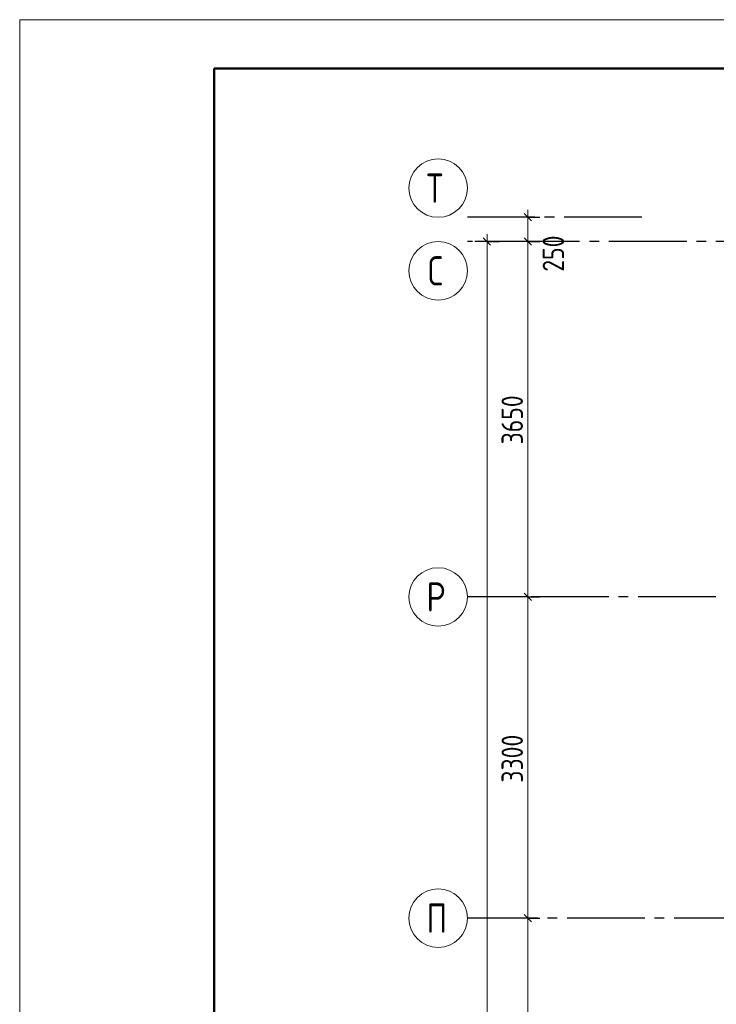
# Model space of a CAD drawing. Header units: millimetres. Extents: x 0 to 43617, y 0 to 59400.
# Tile 18 of 24: x 0 to 7158, y 49285 to 59400. Entities that reach past the tile are written whole.
import ezdxf

# ---------------------------------------------------------------- set-up
doc = ezdxf.new("R2010")
doc.units = ezdxf.units.MM
doc.linetypes.add('______5', pattern=[1100, 800, -100, 100, -100])
doc.layers.add('Standard', color=7, linetype='Continuous', lineweight=25)
doc.layers.add('Оси', color=40, linetype='______5', lineweight=18)
doc.styles.add('GOST 2.304-81', font='txt')
doc.styles.add('ISOCPEUR', font='txt')

msp = doc.modelspace()

# ---------------------------------------------------------------- linework, layer by layer
at = {"layer": 'Standard', "color": 251, "linetype": 'Continuous', "lineweight": -3, "true_color": 0x656565, "transparency": 33554687}
for p, q in [((5221, 57370), (4700, 57370)), ((5221, 57370), (5096, 57370)), ((5221, 57370), (5346, 57370)), ((4802, 57120), (4677, 57120)), ((5221, 57120), (4700, 57120)), ((4802, 57120), (4927, 57120)), ((4802, 57120), (4802, 57120)), ((5221, 57120), (5096, 57120)), ((5221, 57120), (5346, 57120)), ((5221, 53470), (5096, 53470)), ((5221, 53470), (5346, 53470)), ((5221, 50170), (5096, 50170)), ((5221, 50170), (5346, 50170))]:
    msp.add_line(p, q, dxfattribs=at)
at = {"layer": 'Standard', "color": 7, "linetype": 'Continuous', "lineweight": 25, "transparency": 33554687}
for p, q in [((5258, 57333), (5183, 57408)), ((4839, 57083), (4764, 57158)), ((5258, 57083), (5183, 57158)), ((5258, 53433), (5183, 53508)), ((5258, 50133), (5183, 50208))]:
    msp.add_line(p, q, dxfattribs=at)
at = {"layer": 'Standard', "color": 7, "linetype": 'Continuous', "lineweight": 13, "transparency": 33554687}
for p, q in [((5221, 57370), (5221, 57445)), ((5221, 57120), (5221, 57370)), ((4802, 57120), (4802, 57195)), ((5221, 53470), (5221, 57120)), ((5221, 50170), (5221, 53470)), ((5221, 46250), (5221, 50170))]:
    msp.add_line(p, q, dxfattribs=at)
msp.add_lwpolyline([(0, 0), (42000, 0), (42000, 59400), (0, 59400), (0, 0)], close=True, dxfattribs=at)
at = {"layer": 'Standard', "color": 7, "linetype": 'Continuous', "lineweight": 50, "transparency": 33554687}
msp.add_lwpolyline([(2000, 58900), (41500, 58900), (41500, 500), (2000, 500), (2000, 58900)], close=True, dxfattribs=at)
at = {"layer": 'Standard', "color": 7, "linetype": 'Continuous', "lineweight": 13, "transparency": 33554687}
msp.add_lwpolyline([(4802, 10630), (4802, 33448), (4802, 33448), (4802, 57120)], dxfattribs=at)
at = {"layer": 'Standard', "color": 251, "linetype": 'Continuous', "lineweight": -3, "true_color": 0x656565, "transparency": 33554687}
for points in [[(5221, 53470), (5204, 53470), (5204, 53470), (4700, 53470)], [(5221, 50170), (5204, 50170), (5204, 50170), (5204, 50170), (5204, 50170), (4700, 50170)]]:
    msp.add_lwpolyline(points, dxfattribs=at)
at = {"layer": 'Оси', "color": 8, "linetype": '______5', "lineweight": -3, "transparency": 33554687}
for p, q in [((6394, 57370), (4600, 57370)), ((23354, 57120), (4600, 57120)), ((22554, 53470), (4600, 53470)), ((22924, 50170), (4600, 50170))]:
    msp.add_line(p, q, dxfattribs=at)
at = {"layer": 'Оси', "color": 7, "linetype": 'Continuous', "lineweight": 13, "transparency": 33554687}
for centre in [(4300, 57670), (4300, 56820), (4300, 53470), (4300, 50170)]:
    msp.add_circle(centre, 300, dxfattribs=at)

# ---------------------------------------------------------------- texts
at = {"layer": 'Standard', "color": 7, "linetype": 'Continuous', "lineweight": 25, "transparency": 33554687, "char_height": 220, "attachment_point": 7, "rotation": 90, "style": 'GOST 2.304-81'}
for s, insert, width in [('250', (5594, 56811), 516.39), ('3650', (5171, 55037), 641.48), ('3300', (5171, 51562), 641.48)]:
    msp.add_mtext(s, dxfattribs=dict(at, insert=insert, width=width))
at = {"layer": 'Оси', "color": 7, "linetype": 'Continuous', "lineweight": 25, "transparency": 33554687, "char_height": 300, "attachment_point": 7, "style": 'ISOCPEUR'}
for s, insert, width in [('\\W0.80;Т', (4180, 57520), 359.83), ('\\W0.78;С', (4195, 56670), 326.41), ('\\W0.80;Р', (4180, 53320), 359.83), ('\\W0.80;П', (4180, 50020), 359.83)]:
    msp.add_mtext(s, dxfattribs=dict(at, insert=insert, width=width))

doc.saveas('drawing.dxf')
